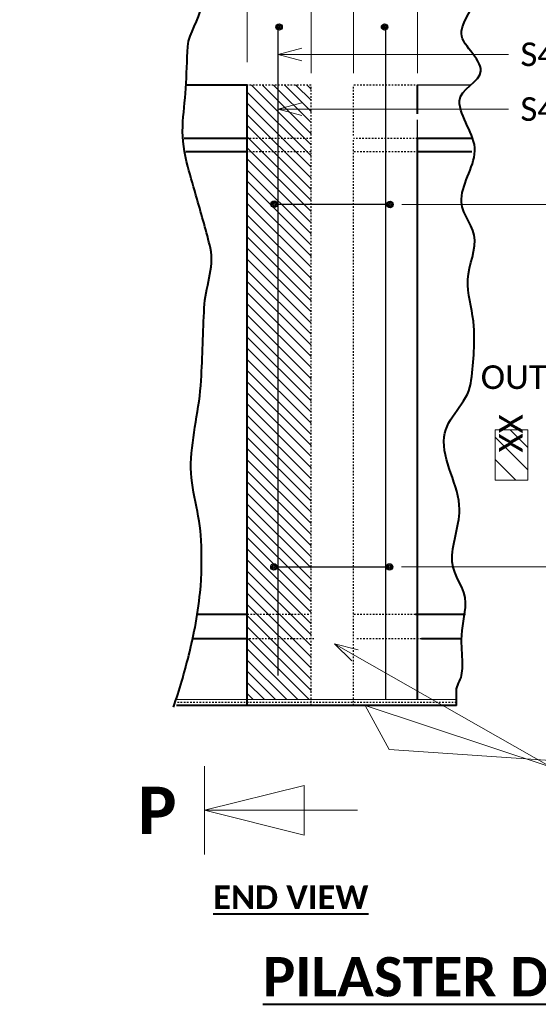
# Model space of a CAD drawing. Extents: x -241 to 956, y -254 to 252.
# Tile 12 of 14: x 223 to 255, y 153 to 216. Entities that reach past the tile are written whole.
import ezdxf
from ezdxf import colors
from ezdxf.entities.mleader import LeaderData, LeaderLine
from ezdxf.enums import TextEntityAlignment as Align
from ezdxf.math import Vec2, Vec3

# ---------------------------------------------------------------- set-up
doc = ezdxf.new("R2010")
doc.units = 0
doc.header["$MEASUREMENT"] = 0
doc.linetypes.add('Wisdot2', pattern=[0.125, 0.0625, -0.0625])
for name, color, linetype, lineweight in [('B_ANNO', 7, 'Continuous', 18), ('B_ANNO_DIM', 7, 'Continuous', 18), ('B_ANNO_SYMB', 7, 'Continuous', 18), ('B_ANNO_TEXT', 7, 'Continuous', 18), ('B_ANNO_TEXT_TITLE', 7, 'Continuous', 40), ('B_CONC_DECK', 1, 'Continuous', 40), ('B_CONC_GIRD', 50, 'Continuous', 40), ('B_CONC_PIER', 30, 'Continuous', 40), ('B_DETAIL', 7, 'Continuous', 18), ('B_DETAIL_HIDDEN', 7, 'Wisdot2', 25), ('B_REBAR', 5, 'Continuous', 25)]:
    doc.layers.add(name, color=color, linetype=linetype, lineweight=lineweight)
doc.layers.add('B_ANNO_DESIGN_NOTES', color=1, linetype='Continuous', lineweight=18, true_color=0xff0000)
doc.styles.add('Annotative', font='calibri.ttf', dxfattribs={"height": 0.0625})
doc.styles.add('Subtitle', font='calibrib.ttf', dxfattribs={"height": 0.0625})
doc.styles.add('Title', font='calibrib.ttf', dxfattribs={"height": 0.125})
doc.dimstyles.new('Annotative', dxfattribs={"dimscale": 0, "dimtxt": 0.0625, "dimasz": 0.0625, "dimexe": 0.03125, "dimexo": 0.03125, "dimgap": 0.03125, "dimtad": 1, "dimdec": 3, "dimzin": 3, "dimdsep": 46, "dimlunit": 4, "dimtxsty": 'Annotative', "dimblk": 'OPEN30', "dimcen": 0.03125, "dimclrd": 256, "dimclre": 256, "dimclrt": 256, "dimaunit": 1, "dimadec": 0, "dimazin": 0, "dimtfac": 0.75, "dimtdec": 3, "dimtofl": 0, "dimtmove": 0, "dimatfit": 3, "dimldrblk": 'OPEN30', "dimfxl": 1, "dimtfill": 1, "dimfrac": 1, "dimtolj": 1, "dimtzin": 0, "dimlwd": -1, "dimlwe": -1, "dimarcsym": 0})

# ---------------------------------------------------------------- blocks, each defined once
blk = doc.blocks.new('*U5')
at = {"layer": 'B_ANNO', "lineweight": 13}
for p, q in [((1.5, -1.403999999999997), (1.500000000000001, 1.404000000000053)), ((1.5, 2.82380124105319e-14), (4.664999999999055, 0.7912500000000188)), ((4.664999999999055, 0.7912500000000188), (4.664999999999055, -0.7912500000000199)), ((6.352999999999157, 2.76436913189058e-14), (1.5, 2.82380124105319e-14)), ((4.664999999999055, -0.7912500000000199), (1.5, 2.82380124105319e-14))]:
    blk.add_line(p, q, dxfattribs=at)
at = {"style": 'Title'}
blk.add_attdef('A', text='', height=1.5, dxfattribs=at).set_placement((2.220446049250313e-16, 2.842170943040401e-14), align=Align.MIDDLE_CENTER)
blk = doc.blocks.new('_Open30')
at = {"color": 0, "linetype": 'ByBlock', "lineweight": -2}
for p, q in [((-1, 0.26794919), (0, 0)), ((0, 0), (-1, -0.26794919)), ((0, 0), (-1, 0))]:
    blk.add_line(p, q, dxfattribs=at)
blk = doc.blocks.new('*D495')
at = {"layer": 'B_ANNO_DIM', "transparency": 16777216}
for p, q in [((246.8254362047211, 204.1861532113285), (271.6226580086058, 204.1861532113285)), ((262.0226580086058, 202.6861532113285), (262.0226580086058, 182.6760480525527)), ((246.7945258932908, 181.1760480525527), (271.6226580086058, 181.1760480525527))]:
    blk.add_line(p, q, dxfattribs=at)
at = {"layer": 'Defpoints', "color": 0, "transparency": 16777216}
for p in [(246.0754362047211, 204.1861532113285), (246.0445258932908, 181.1760480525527), (262.0226580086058, 181.1760480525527)]:
    blk.add_point(p, dxfattribs=at)
at = {"layer": 'B_ANNO_DIM', "transparency": 16777216, "xscale": 1.5, "yscale": 1.5, "zscale": 1.5}
for p, rotation in [((262.0226580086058, 204.1861532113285), 90), ((262.0226580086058, 181.1760480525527), 270)]:
    blk.add_blockref('_Open30', p, dxfattribs=dict(at, rotation=rotation))
at = {"layer": 'B_ANNO_DIM', "transparency": 16777216, "insert": (260.5041964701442, 192.6811006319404), "char_height": 1.5, "attachment_point": 5, "rotation": 90, "style": 'Annotative', "bg_fill": 3, "box_fill_scale": 1.25, "bg_fill_color": 256, "bg_fill_true_color": 13158600, "bg_fill_transparency": 0}
blk.add_mtext('\\A1;S3      AT 9" SPA.', dxfattribs=at)
blk = doc.blocks.new('*D503')
at = {"layer": 'B_ANNO_DIM'}
for p, q in [((237.017036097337, 221.2314212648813), (237.017036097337, 226.7949858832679)), ((247.8170360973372, 212.5221108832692), (247.8170360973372, 226.7949858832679)), ((238.517036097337, 226.0449858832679), (246.3170360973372, 226.0449858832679)), ((237.017036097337, 213.2192358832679), (237.017036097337, 219.7314212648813))]:
    blk.add_line(p, q, dxfattribs=at)
at = {"layer": 'Defpoints', "color": 0}
for p in [(247.8170360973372, 226.0449858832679), (237.017036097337, 212.4692358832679), (247.8170360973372, 211.7721108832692)]:
    blk.add_point(p, dxfattribs=at)
at = {"layer": 'B_ANNO_DIM', "xscale": 1.5, "yscale": 1.5, "zscale": 1.5, "rotation": 180}
blk.add_blockref('_Open30', (237.017036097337, 226.0449858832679), dxfattribs=at)
at = {"layer": 'B_ANNO_DIM', "xscale": 1.5, "yscale": 1.5, "zscale": 1.5}
blk.add_blockref('_Open30', (247.8170360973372, 226.0449858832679), dxfattribs=at)
at = {"layer": 'B_ANNO_DIM', "insert": (242.4170360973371, 227.5634474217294), "char_height": 1.5, "attachment_point": 5, "style": 'Annotative', "bg_fill": 3, "box_fill_scale": 1.25, "bg_fill_color": 256, "bg_fill_true_color": 13158600, "bg_fill_transparency": 0}
blk.add_mtext('\\A1;1\'-0"', dxfattribs=at)
blk = doc.blocks.new('*D501')
at = {"layer": 'B_ANNO_DIM', "transparency": 16777216}
for p, q in [((241.0670360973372, 212.5221108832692), (241.0670360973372, 223.190844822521)), ((243.767036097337, 212.5221108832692), (243.767036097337, 223.190844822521)), ((239.5670360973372, 222.440844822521), (238.0670360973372, 222.440844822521)), ((245.267036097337, 222.440844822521), (246.767036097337, 222.440844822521))]:
    blk.add_line(p, q, dxfattribs=at)
at = {"layer": 'Defpoints', "color": 0, "transparency": 16777216}
for p in [(243.767036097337, 222.440844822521), (241.0670360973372, 211.7721108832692), (243.767036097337, 211.7721108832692)]:
    blk.add_point(p, dxfattribs=at)
at = {"layer": 'B_ANNO_DIM', "transparency": 16777216, "xscale": 1.5, "yscale": 1.5, "zscale": 1.5}
blk.add_blockref('_Open30', (241.0670360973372, 222.440844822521), dxfattribs=at)
at = {"layer": 'B_ANNO_DIM', "transparency": 16777216, "xscale": 1.5, "yscale": 1.5, "zscale": 1.5, "rotation": 180}
blk.add_blockref('_Open30', (243.767036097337, 222.440844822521), dxfattribs=at)
at = {"layer": 'B_ANNO_DIM', "transparency": 16777216, "insert": (242.4170360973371, 223.9593063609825), "char_height": 1.5, "attachment_point": 5, "style": 'Annotative', "bg_fill": 3, "box_fill_scale": 1.25, "bg_fill_color": 256, "bg_fill_true_color": 13158600, "bg_fill_transparency": 0}
blk.add_mtext('\\A1;3"', dxfattribs=at)
blk = doc.blocks.new('*U494')
at = {"layer": 'B_DETAIL'}
h = blk.add_hatch(dxfattribs=at)
h.set_pattern_fill('ANSI31', color=256, scale=4, angle=90)
h.set_pattern_definition([(135, (8.061200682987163, -15.09980191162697), (-0.3535533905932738, -0.3535533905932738), [])])
h.paths.add_polyline_path([(241.0670360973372, 211.7721108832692), (238.0012235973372, 211.7721108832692), (237.017036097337, 211.7717358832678), (237.0170360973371, 172.7559858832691), (241.0670360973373, 172.7559858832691)])
for p, q in [((251.2047860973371, 211.7717358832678), (247.8815360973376, 211.7717358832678)), ((247.8170360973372, 208.4338608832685), (247.8170360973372, 209.5562358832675)), ((241.0021610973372, 185.030110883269), (241.0670360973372, 185.030110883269))]:
    blk.add_line(p, q)
at = {"layer": 'B_CONC_DECK'}
for p, q in [((237.017036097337, 211.7717358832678), (233.1316610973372, 211.7717358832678)), ((237.017036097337, 172.3809858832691), (237.017036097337, 211.7721108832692)), ((247.8170360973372, 209.9541108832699), (247.8170360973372, 211.7721108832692))]:
    blk.add_line(p, q, dxfattribs=at)
blk.add_open_spline([(232.3332860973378, 172.2628608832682), (232.7072961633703, 173.3580173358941), (233.0303443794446, 174.4600933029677), (233.3090360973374, 175.5808608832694), (233.4540313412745, 176.1639638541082), (233.5839274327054, 176.7469825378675), (233.6994110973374, 177.3373608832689), (233.8428878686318, 178.0708462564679), (233.9461704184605, 178.8071486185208), (234.0245360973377, 179.5491108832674), (234.1408704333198, 180.6505584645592), (234.1235590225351, 181.7695968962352), (234.0897860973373, 182.8671108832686), (234.0396930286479, 184.4949782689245), (233.3827395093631, 186.1187164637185), (233.4391610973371, 187.746235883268), (233.5000209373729, 189.5017797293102), (233.9877532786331, 191.2566621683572), (234.0897860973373, 193.0157358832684), (234.1786259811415, 194.5473597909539), (234.2028737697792, 196.0962395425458), (234.284786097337, 197.6346108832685), (234.3519991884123, 198.8969201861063), (234.943478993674, 200.1735038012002), (234.675161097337, 201.4078608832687), (234.4463327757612, 202.4605519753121), (234.1187415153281, 203.4910265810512), (233.829536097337, 204.5304858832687), (233.636219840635, 205.2253012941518), (233.4345185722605, 205.9108222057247), (233.2437860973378, 206.6121108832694), (233.0181674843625, 207.4416695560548), (232.8822278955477, 208.2997657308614), (232.9186610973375, 209.1493608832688), (232.9530582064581, 209.9514758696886), (233.0602835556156, 210.7539626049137), (233.1140360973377, 211.5564858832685), (233.1734751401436, 212.4439083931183), (233.1848200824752, 213.336893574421), (233.2437860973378, 214.2238608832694), (233.302833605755, 215.1120540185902), (233.9984356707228, 215.8806758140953), (234.0897860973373, 216.7607358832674), (234.1526482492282, 217.3663430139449), (233.7977061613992, 217.975943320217), (233.829536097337, 218.5824858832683), (233.8363808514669, 218.7129176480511), (233.8542820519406, 218.8429329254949), (233.894411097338, 218.9728608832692)], degree=3, knots=[0, 0, 0, 0, 0.07294632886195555, 0.07294632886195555, 0.07294632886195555, 0.1108981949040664, 0.1108981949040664, 0.1108981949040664, 0.1580495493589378, 0.1580495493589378, 0.1580495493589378, 0.2280460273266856, 0.2280460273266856, 0.2280460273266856, 0.3318670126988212, 0.3318670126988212, 0.3318670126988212, 0.4438547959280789, 0.4438547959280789, 0.4438547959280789, 0.541362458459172, 0.541362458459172, 0.541362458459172, 0.6213722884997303, 0.6213722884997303, 0.6213722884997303, 0.689606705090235, 0.689606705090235, 0.689606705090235, 0.7352172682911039, 0.7352172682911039, 0.7352172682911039, 0.7891702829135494, 0.7891702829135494, 0.7891702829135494, 0.840108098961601, 0.840108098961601, 0.840108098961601, 0.8964346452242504, 0.8964346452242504, 0.8964346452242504, 0.9528390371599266, 0.9528390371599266, 0.9528390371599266, 0.9916533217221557, 0.9916533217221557, 0.9916533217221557, 1, 1, 1, 1], dxfattribs=at)
at = {"layer": 'B_CONC_GIRD'}
for p, q in [((237.017036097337, 208.3832358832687), (233.0169110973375, 208.3832358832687)), ((251.264411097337, 208.3832358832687), (247.751411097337, 208.3832358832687)), ((237.017036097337, 207.5387358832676), (233.1249110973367, 207.5387358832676)), ((251.264411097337, 207.5387358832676), (247.8815360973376, 207.5387358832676)), ((236.952161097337, 178.1544858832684), (233.8194110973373, 178.1544858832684)), ((250.874036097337, 178.1544858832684), (247.6861610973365, 178.1544858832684)), ((236.952161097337, 176.6004858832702), (233.5355360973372, 176.6004858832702)), ((250.6186610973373, 176.6004858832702), (248.0765360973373, 176.6004858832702))]:
    blk.add_line(p, q, dxfattribs=at)
at = {"layer": 'B_CONC_PIER'}
blk.add_line((250.2886610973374, 172.3809858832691), (232.5267860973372, 172.3809858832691), dxfattribs=at)
at = {"layer": 'B_DETAIL'}
blk.add_line((250.2886610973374, 172.7559858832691), (232.4784110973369, 172.7559858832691), dxfattribs=at)
at = {"layer": 'B_DETAIL_HIDDEN'}
for p, q in [((241.0670360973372, 211.7721108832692), (237.017036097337, 211.7721108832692)), ((241.0670360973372, 208.3686108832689), (241.0670360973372, 211.7721108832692)), ((243.767036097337, 208.5639858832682), (243.767036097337, 211.7721108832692)), ((247.8815360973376, 211.7717358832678), (243.767036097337, 211.7717358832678)), ((241.0670360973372, 208.3832358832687), (237.017036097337, 208.3832358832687)), ((241.0670360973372, 172.3809858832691), (241.0670360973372, 208.2384858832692)), ((247.8170360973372, 208.3832358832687), (243.767036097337, 208.3832358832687)), ((243.767036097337, 172.3809858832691), (243.767036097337, 208.3686108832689)), ((241.0670360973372, 207.5387358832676), (237.017036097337, 207.5387358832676)), ((247.8815360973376, 207.5387358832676), (243.767036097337, 207.5387358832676)), ((240.9204110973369, 178.1544858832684), (236.952161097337, 178.1544858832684)), ((247.6861610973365, 178.1544858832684), (243.767036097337, 178.1544858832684)), ((241.2459110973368, 176.6004858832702), (237.017036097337, 176.6004858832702)), ((248.0765360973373, 176.6004858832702), (243.9781610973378, 176.6004858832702)), ((250.2886610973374, 172.5684858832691), (232.4784110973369, 172.5684858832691))]:
    blk.add_line(p, q, dxfattribs=at)
at = {"layer": 'B_REBAR'}
blk.add_line((238.9854110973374, 174.2796108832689), (238.9854110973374, 215.460235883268), dxfattribs=at)
for centre, radius in [((239.0341610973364, 215.460235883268), 0.2053125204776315), ((239.0341610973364, 215.460235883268), 0.1311872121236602), ((239.0341610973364, 215.460235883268), 0.06124142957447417), ((245.7346610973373, 215.460235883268), 0.2053125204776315), ((245.7346610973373, 215.460235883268), 0.1311872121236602), ((245.7346610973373, 215.460235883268), 0.06124142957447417), ((238.7277522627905, 204.2149250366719), 0.2053125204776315), ((238.7277522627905, 204.2149250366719), 0.1311872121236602), ((238.7277522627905, 204.2149250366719), 0.06124142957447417), ((238.7086610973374, 181.1758608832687), 0.2053125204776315), ((238.7086610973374, 181.1758608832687), 0.1311872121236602), ((238.7086610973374, 181.1758608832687), 0.06124142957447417)]:
    blk.add_circle(centre, radius, dxfattribs=at)
at = {"layer": 'B_ANNO_SYMB', "xscale": 2, "yscale": 2, "zscale": 2}
blk.add_blockref('*U5', (231.2969304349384, 165.7208130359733), dxfattribs=at).add_auto_attribs({'A': 'P'})
at = {"layer": 'B_ANNO_DIM', "style": 'Annotative'}
for tag, p in [('BN10', (256.38492441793, 212.9797274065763)), ('BN12', (256.38492441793, 209.5003033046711))]:
    blk.add_attdef(tag, p, '', height=1.5, dxfattribs=at)
at = {"layer": 'B_ANNO_TEXT_TITLE', "insert": (234.8590288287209, 160.9498321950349), "char_height": 1.5, "width": 10.76733896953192, "attachment_point": 1, "style": 'Subtitle'}
blk.add_mtext('{\\LEND VIEW}', dxfattribs=at)
at = {"layer": 'B_ANNO_TEXT_TITLE', "insert": (259.8472197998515, 156.4033660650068), "char_height": 2.4996, "attachment_point": 2, "line_spacing_factor": 0.8, "style": 'Title'}
blk.add_mtext('{\\LPILASTER DETAILS AT PIERS}', dxfattribs=at)
at = {"layer": 'B_ANNO_DIM'}
dim = blk.add_linear_dim(base=(262.0226580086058, 181.1760480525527), p1=(246.075436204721, 204.1861532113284), p2=(246.0445258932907, 181.1760480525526), angle=90, text='S3      AT 9" SPA.', dimstyle='Annotative', override={"dimexe": 0.4}, dxfattribs=at)
dim.commit()
dim.dimension.update_dxf_attribs({"geometry": '*D495', "text_midpoint": (260.5041964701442, 192.6811006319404)})
ml = blk.add_multileader_mtext('Standard', dxfattribs=at)
ml.set_content('S4        ', color=256, style='Annotative')
ml.set_leader_properties(color=256, linetype='ByLayer', lineweight=-1)
ml.set_arrow_properties(name='OPEN30')
ml.build(insert=Vec2(0, 0))
ml.multileader.update_dxf_attribs({"dogleg_length": 0.0625, "arrow_head_size": 1.5, "scale": 24})
ctx = ml.context
ctx.base_point, ctx.scale, ctx.char_height, ctx.arrow_head_size, ctx.landing_gap_size, ctx.plane_origin = Vec3(253.6011293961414, 210.238623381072), 24, 1.5, 1.5, 0.75, Vec3(238.9854110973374, 210.238623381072)
notes = []
notes.append((ctx, [(0, (1, 1, 0), (252.1011293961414, 210.238623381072), (1, 0), 1.5, [(1, [(238.9854110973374, 210.238623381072), (245.816036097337, 210.238623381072)], 0, [])])]))
ctx.mtext.insert, ctx.mtext.flow_direction = Vec3(254.3511293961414, 210.9995849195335), 5
ml = blk.add_multileader_mtext('Standard', dxfattribs=at)
ml.set_content('\\A1;{\\H0.7x;\\S1#2;}" FILLER', color=256, style='Annotative')
ml.set_leader_properties(color=256, linetype='ByLayer', lineweight=-1)
ml.set_arrow_properties(name='OPEN30')
ml.build(insert=Vec2(0, 0))
ml.multileader.update_dxf_attribs({"text_right_attachment_type": 3, "dogleg_length": 0.0625, "arrow_head_size": 1.5, "scale": 24})
ctx = ml.context
ctx.base_point, ctx.scale, ctx.char_height, ctx.arrow_head_size, ctx.landing_gap_size, ctx.plane_origin = Vec3(259.3085369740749, 168.4686803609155), 24, 1.5, 1.5, 0.75, Vec3(253.4420001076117, 162.7415901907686)
ctx.right_attachment = 3
notes.append((ctx, [(1, (1, 1, 0), (271.4759985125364, 167.8557572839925), (-1, 0), 1.5, [(3, [(242.5485818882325, 176.2950352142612), (256.3085369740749, 168.4686803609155), (244.499888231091, 172.3809858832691), (246.0317462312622, 169.57861296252)], 0, []), (2, [(282.7424165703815, 173.7873791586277), (280.1076665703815, 172.6736394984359), (276.0784057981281, 174.849973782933)], 0, [])])]))
ctx.mtext.insert, ctx.mtext.flow_direction = Vec3(260.0585369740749, 169.2221418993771), 5
for ctx, leaders in notes:
    for number, flags, end, landing, length, lines in leaders:
        leader = LeaderData()
        leader.index, (leader.has_last_leader_line, leader.has_dogleg_vector, leader.attachment_direction) = number, flags
        leader.last_leader_point, leader.dogleg_vector, leader.dogleg_length = Vec3(end), Vec3(landing), length
        for number, points, colour, breaks in lines:
            line = LeaderLine()
            line.index, line.vertices, line.color, line.breaks = number, Vec3.list(points), colors.encode_raw_color(colour), breaks
            leader.lines.append(line)
        ctx.leaders.append(leader)
at = {"layer": 'B_ANNO_DESIGN_NOTES'}
h = blk.add_hatch(dxfattribs=at)
h.set_pattern_fill('ANSI31', color=256, scale=8.000000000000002, angle=90.00000000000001)
h.set_pattern_definition([(135, (128.9728059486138, 180.2568414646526), (-0.7071067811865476, -0.7071067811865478), [])])
h.paths.add_polyline_path([(252.7396734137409, 186.6847506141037), (252.7573695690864, 189.8782718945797), (254.8326949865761, 189.8782718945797), (254.8149988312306, 186.6847506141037)])
blk.add_lwpolyline([(252.7396734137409, 186.6847506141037), (252.7573695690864, 189.8782718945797), (254.8326949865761, 189.8782718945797), (254.8149988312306, 186.6847506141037)], close=True, dxfattribs=at)
at = {"layer": 'B_CONC_DECK'}
blk.add_line((247.8170360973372, 172.7559858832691), (247.8170360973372, 208.4338608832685), dxfattribs=at)
blk.add_open_spline([(250.2886610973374, 172.3809858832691), (250.2886610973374, 172.6886108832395), (250.2886610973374, 172.996235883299), (250.2886610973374, 173.3038608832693), (250.2886610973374, 173.6466913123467), (250.5534566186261, 173.9403306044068), (250.6137860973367, 174.2796108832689), (250.6483333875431, 174.4738975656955), (250.6739601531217, 174.6689222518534), (250.6786610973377, 174.8649858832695), (250.6921732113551, 175.428539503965), (250.6134645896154, 175.993073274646), (250.6137860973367, 176.556610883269), (250.6142336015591, 177.3409947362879), (250.8698391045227, 178.1218811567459), (250.874036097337, 178.898485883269), (250.8789102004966, 179.8003820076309), (250.0868866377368, 180.6053853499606), (250.0284110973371, 181.5009858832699), (249.9568516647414, 182.5969768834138), (250.4867901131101, 183.7171443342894), (250.4836610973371, 184.8186108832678), (250.4792500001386, 186.3713917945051), (249.3543234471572, 187.911829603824), (249.5079110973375, 189.4374858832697), (249.6309579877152, 190.6597668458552), (251.0145755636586, 191.5749794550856), (251.1991610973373, 192.820360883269), (251.3772201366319, 194.0217086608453), (251.4676646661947, 195.2606707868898), (251.3945360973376, 196.4634858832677), (251.3417873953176, 197.3310939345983), (251.0559428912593, 198.1986979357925), (251.0041610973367, 199.0659858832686), (250.9471307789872, 200.0211808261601), (251.4698999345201, 200.9764729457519), (251.4594110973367, 201.9283608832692), (251.450178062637, 202.7662816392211), (250.6611290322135, 203.5167197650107), (250.6137860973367, 204.3354858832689), (250.5514213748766, 205.4140443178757), (251.4206824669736, 206.5058454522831), (251.4594110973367, 207.5882358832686), (251.4978243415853, 208.6618118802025), (250.4699359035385, 209.7320044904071), (250.4836610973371, 210.7757358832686), (250.4932516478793, 211.505048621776), (251.8121021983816, 211.9777124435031), (251.8497860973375, 212.6623608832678), (251.895445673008, 213.4919129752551), (250.4925120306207, 214.3347242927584), (250.6137860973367, 215.1996108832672), (250.7155346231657, 215.9252477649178), (251.4250340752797, 216.6403533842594), (251.4594110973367, 217.4113608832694), (251.476439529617, 217.7932743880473), (251.3181536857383, 218.1990461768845), (251.3945360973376, 218.5824858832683), (251.4195360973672, 218.7079858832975), (251.4445360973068, 218.8334858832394), (251.4695360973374, 218.9589858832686)], degree=3, knots=[0, 0, 0, 0, 0.01895881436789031, 0.01895881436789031, 0.01895881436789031, 0.0400873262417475, 0.0400873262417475, 0.0400873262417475, 0.05218643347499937, 0.05218643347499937, 0.05218643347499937, 0.08696338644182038, 0.08696338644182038, 0.08696338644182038, 0.1353691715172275, 0.1353691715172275, 0.1353691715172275, 0.1915843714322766, 0.1915843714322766, 0.1915843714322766, 0.2603777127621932, 0.2603777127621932, 0.2603777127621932, 0.3573584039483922, 0.3573584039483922, 0.3573584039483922, 0.4350545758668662, 0.4350545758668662, 0.4350545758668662, 0.5100036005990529, 0.5100036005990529, 0.5100036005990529, 0.5640654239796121, 0.5640654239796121, 0.5640654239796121, 0.6236068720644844, 0.6236068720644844, 0.6236068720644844, 0.676019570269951, 0.676019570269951, 0.676019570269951, 0.7450626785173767, 0.7450626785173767, 0.7450626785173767, 0.8135435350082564, 0.8135435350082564, 0.8135435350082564, 0.8613948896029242, 0.8613948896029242, 0.8613948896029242, 0.9193738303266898, 0.9193738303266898, 0.9193738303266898, 0.9680179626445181, 0.9680179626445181, 0.9680179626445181, 0.9921135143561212, 0.9921135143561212, 0.9921135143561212, 1, 1, 1, 1], dxfattribs=at)
at = {"layer": 'B_REBAR'}
for p, q in [((245.816036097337, 172.7559858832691), (245.816036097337, 215.460235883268)), ((238.9854110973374, 204.2214858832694), (245.8171610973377, 204.2214858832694)), ((238.9854110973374, 181.1919858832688), (245.8171610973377, 181.1919858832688))]:
    blk.add_line(p, q, dxfattribs=at)
for centre, radius in [((246.075436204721, 204.1861532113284), 0.2053125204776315), ((246.075436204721, 204.1861532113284), 0.1311872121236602), ((246.075436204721, 204.1861532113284), 0.06124142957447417), ((246.0445258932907, 181.1760480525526), 0.2053125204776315), ((246.0445258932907, 181.1760480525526), 0.1311872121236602), ((246.0445258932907, 181.1760480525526), 0.06124142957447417)]:
    blk.add_circle(centre, radius, dxfattribs=at)
at = {"layer": 'B_ANNO_TEXT', "style": 'Annotative'}
blk.add_attdef('BN11', text='', height=1.5, rotation=90, dxfattribs=at).set_placement((252.9908070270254, 189.6537361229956), align=Align.TOP_CENTER)
at = {"layer": 'B_ANNO_DIM'}
ml = blk.add_multileader_mtext('Standard', dxfattribs=at)
ml.set_content('OUTSIDE FACE', color=256, style='Annotative')
ml.set_leader_properties(color=256, linetype='ByLayer', lineweight=-1)
ml.set_arrow_properties(name='OPEN30')
ml.build(insert=Vec2(0, 0))
ml.multileader.update_dxf_attribs({"dogleg_length": 0.0625, "arrow_head_size": 1.5, "scale": 24})
ctx = ml.context
ctx.base_point, ctx.scale, ctx.char_height, ctx.arrow_head_size, ctx.landing_gap_size, ctx.plane_origin = Vec3(251.082231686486, 193.2147283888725), 24, 1.5, 1.5, 0.75, Vec3(276.2029847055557, 195.6793827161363)
notes = []
notes.append((ctx, [(0, (1, 1, 0), (267.7656932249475, 193.2147283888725), (-1, 0), 1.5, [(0, [(275.8610360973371, 190.9187864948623), (268.3501281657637, 193.2147283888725)], 0, [])])]))
ctx.mtext.insert, ctx.mtext.width, ctx.mtext.flow_direction = Vec3(251.832231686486, 193.975689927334), 27.95302042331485, 5
for ctx, leaders in notes:
    for number, flags, end, landing, length, lines in leaders:
        leader = LeaderData()
        leader.index, (leader.has_last_leader_line, leader.has_dogleg_vector, leader.attachment_direction) = number, flags
        leader.last_leader_point, leader.dogleg_vector, leader.dogleg_length = Vec3(end), Vec3(landing), length
        for number, points, colour, breaks in lines:
            line = LeaderLine()
            line.index, line.vertices, line.color, line.breaks = number, Vec3.list(points), colors.encode_raw_color(colour), breaks
            leader.lines.append(line)
        ctx.leaders.append(leader)
dim = blk.add_linear_dim(base=(247.8170360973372, 226.0449858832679), p1=(237.017036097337, 212.4692358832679), p2=(247.8170360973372, 211.7721108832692), text='1\'-0"', dimstyle='Annotative', dxfattribs=at)
dim.commit()
dim.dimension.update_dxf_attribs({"geometry": '*D503', "text_midpoint": (242.4170360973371, 227.5634474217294)})
ml = blk.add_multileader_mtext('Standard', dxfattribs=at)
ml.set_content('END OF GIRDERS', color=256, style='Annotative')
ml.set_leader_properties(color=256, linetype='ByLayer', lineweight=-1)
ml.set_arrow_properties(name='OPEN30')
ml.build(insert=Vec2(0, 0))
ml.multileader.update_dxf_attribs({"dogleg_length": 0.0625, "arrow_head_size": 1.5, "scale": 24})
ctx = ml.context
ctx.base_point, ctx.scale, ctx.char_height, ctx.arrow_head_size, ctx.landing_gap_size, ctx.plane_origin = Vec3(217.1621370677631, 220.4814212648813), 24, 1.5, 1.5, 0.75, Vec3(243.6198690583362, 215.6458011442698)
notes = []
notes.append((ctx, [(0, (1, 1, 0), (236.0759832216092, 220.4814212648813), (-1, 0), 1.5, [(1, [(242.1920360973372, 220.4814212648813), (236.0759832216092, 220.4814212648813), (244.4420360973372, 220.4814212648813)], 0, [])])]))
ctx.mtext.insert, ctx.mtext.flow_direction = Vec3(217.9121370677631, 221.2423828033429), 5
for ctx, leaders in notes:
    for number, flags, end, landing, length, lines in leaders:
        leader = LeaderData()
        leader.index, (leader.has_last_leader_line, leader.has_dogleg_vector, leader.attachment_direction) = number, flags
        leader.last_leader_point, leader.dogleg_vector, leader.dogleg_length = Vec3(end), Vec3(landing), length
        for number, points, colour, breaks in lines:
            line = LeaderLine()
            line.index, line.vertices, line.color, line.breaks = number, Vec3.list(points), colors.encode_raw_color(colour), breaks
            leader.lines.append(line)
        ctx.leaders.append(leader)
dim = blk.add_linear_dim(base=(243.767036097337, 222.440844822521), p1=(241.0670360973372, 211.7721108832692), p2=(243.767036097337, 211.7721108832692), text='3"', dimstyle='Annotative', dxfattribs=at)
dim.commit()
dim.dimension.update_dxf_attribs({"geometry": '*D501', "text_midpoint": (242.4170360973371, 222.440844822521), "dimtype": 160})
ml = blk.add_multileader_mtext('Standard', dxfattribs=at)
ml.set_content('S4        ', color=256, style='Annotative')
ml.set_leader_properties(color=256, linetype='ByLayer', lineweight=-1)
ml.set_arrow_properties(name='OPEN30')
ml.build(insert=Vec2(0, 0))
ml.multileader.update_dxf_attribs({"dogleg_length": 0.0625, "arrow_head_size": 1.5, "scale": 24})
ctx = ml.context
ctx.base_point, ctx.scale, ctx.char_height, ctx.arrow_head_size, ctx.landing_gap_size, ctx.plane_origin = Vec3(253.6011293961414, 213.7180474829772), 24, 1.5, 1.5, 0.75, Vec3(238.9854110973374, 213.7180474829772)
notes = []
notes.append((ctx, [(0, (1, 1, 0), (252.1011293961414, 213.7180474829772), (1, 0), 1.5, [(1, [(238.9854110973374, 213.7180474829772), (245.816036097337, 213.7180474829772)], 0, [])])]))
ctx.mtext.insert, ctx.mtext.flow_direction = Vec3(254.3511293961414, 214.4790090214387), 5
for ctx, leaders in notes:
    for number, flags, end, landing, length, lines in leaders:
        leader = LeaderData()
        leader.index, (leader.has_last_leader_line, leader.has_dogleg_vector, leader.attachment_direction) = number, flags
        leader.last_leader_point, leader.dogleg_vector, leader.dogleg_length = Vec3(end), Vec3(landing), length
        for number, points, colour, breaks in lines:
            line = LeaderLine()
            line.index, line.vertices, line.color, line.breaks = number, Vec3.list(points), colors.encode_raw_color(colour), breaks
            leader.lines.append(line)
        ctx.leaders.append(leader)

msp = doc.modelspace()

# ---------------------------------------------------------------- block references
ref = msp.add_blockref('*U494', (0, 0))
ref.add_attrib('BN11', 'XX', dxfattribs={"layer": 'B_ANNO_TEXT', "height": 1.5, "rotation": 90, "style": 'Annotative'}).set_placement((252.9908070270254, 189.6537361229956), align=Align.TOP_CENTER)

doc.saveas('drawing.dxf')
